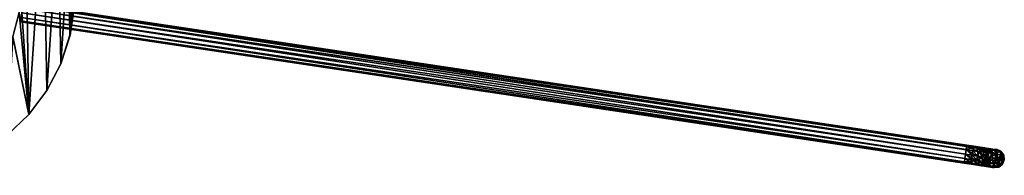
# Model space of a CAD drawing. Header units: millimetres. Extents: x 28 to 403, y -1162 to 452.
# Tile 3 of 44: x 237 to 400, y -1003 to -978. Entities that reach past the tile are written whole.
import ezdxf

# ---------------------------------------------------------------- set-up
doc = ezdxf.new("R2010")
doc.units = ezdxf.units.MM
doc.header["$LTSCALE"] = 25.4
doc.layers.get('0').update_dxf_attribs({"true_color": 0xff5454})

# ---------------------------------------------------------------- blocks, each defined once
blk = doc.blocks.new('VIPER-I-6641.STL')
at = {"color": 0}
mesh = blk.add_polyface(dxfattribs=at)
corners = [(198.22, -997.48, 227.37), (195.27, -974.51, 227.31), (194.52, -994.19, 227.36), (195.86, -978.58, 227.33), (197.25, -982.46, 227.34), (199.36, -985.99, 227.35), (202.41, -1000.12, 227.39), (202.12, -989.04, 227.36), (205.43, -991.5, 227.37), (206.98, -1002.03, 227.4), (209.15, -993.26, 227.39), (211.81, -1003.17, 227.41), (213.14, -994.27, 227.4), (216.75, -1003.49, 227.42), (217.25, -994.47, 227.4), (221.68, -1003, 227.43), (221.32, -993.87, 227.41), (225.2, -992.49, 227.42), (226.46, -1001.7, 227.44), (228.73, -990.38, 227.42), (230.97, -999.63, 227.44), (231.79, -987.62, 227.42), (235.07, -996.85, 227.45), (234.24, -984.31, 227.42), (236.01, -980.59, 227.41), (238.66, -993.44, 227.45), (237.01, -976.6, 227.4), (237.22, -972.49, 227.39), (237.96, -952.81, 227.35), (241.07, -956.66, 227.37), (241.63, -989.48, 227.44), (243.51, -960.98, 227.38), (243.92, -985.08, 227.44), (245.19, -965.64, 227.39), (245.44, -980.37, 227.43), (246.09, -970.51, 227.41), (246.18, -975.47, 227.42), (186.39, -976.48, 227.3), (187.04, -966.63, 227.28), (186.31, -971.53, 227.29), (187.29, -981.36, 227.31), (188.57, -961.92, 227.27), (188.98, -986.01, 227.33), (190.85, -957.52, 227.27), (191.41, -990.33, 227.34), (193.83, -953.56, 227.26), (195.47, -970.39, 227.31), (197.41, -950.14, 227.26), (196.48, -966.4, 227.3), (198.24, -962.68, 227.29), (201.52, -947.36, 227.26), (200.7, -959.38, 227.29), (203.75, -956.62, 227.29), (206.02, -945.29, 227.27), (207.28, -954.5, 227.29), (210.8, -943.99, 227.28), (211.16, -953.12, 227.3), (215.73, -943.5, 227.28), (215.23, -952.52, 227.3), (219.34, -952.73, 227.31), (220.67, -943.83, 227.3), (223.34, -953.73, 227.32), (225.5, -944.96, 227.31), (227.06, -955.5, 227.33), (230.07, -946.87, 227.32), (230.36, -957.95, 227.35), (234.26, -949.51, 227.34), (233.12, -961.01, 227.36), (235.23, -964.54, 227.37), (236.62, -968.42, 227.38)]
mesh.append_faces([[corners[k] for k in face] for face in [(35, 34, 36), (37, 38, 39)]], dxfattribs={"vtx0": -1, "color": 0})
mesh.append_faces([[corners[k] for k in face] for face in [(0, 1, 2), (1, 0, 3), (3, 0, 4), (4, 0, 5), (5, 6, 7), (7, 6, 8), (8, 9, 10), (10, 11, 12), (12, 13, 14), (14, 15, 16), (16, 15, 17), (17, 18, 19), (19, 20, 21), (21, 22, 23), (23, 22, 24), (24, 25, 26), (26, 25, 27), (28, 25, 29), (29, 30, 31), (31, 32, 33), (33, 34, 35), (38, 40, 41), (41, 42, 43), (43, 44, 45), (45, 46, 47), (47, 49, 50), (50, 52, 53), (53, 54, 55), (55, 56, 57), (57, 59, 60), (60, 61, 62), (62, 63, 64), (64, 65, 66), (66, 68, 28)]], dxfattribs={"vtx0": -1, "vtx1": -1, "color": 0})
mesh.append_faces([[corners[k] for k in face] for face in [(27, 25, 28), (45, 2, 1)]], dxfattribs={"vtx0": -1, "vtx1": -1, "vtx2": -1, "color": 0})
mesh.append_faces([[corners[k] for k in face] for face in [(5, 0, 6), (8, 6, 9), (10, 9, 11), (12, 11, 13), (14, 13, 15), (17, 15, 18), (19, 18, 20), (21, 20, 22), (24, 22, 25), (29, 25, 30), (31, 30, 32), (33, 32, 34), (38, 37, 40), (41, 40, 42), (43, 42, 44), (45, 44, 2), (45, 1, 46), (47, 46, 48), (47, 48, 49), (50, 49, 51), (50, 51, 52), (53, 52, 54), (55, 54, 56), (57, 56, 58), (57, 58, 59), (60, 59, 61), (62, 61, 63), (64, 63, 65), (66, 65, 67), (66, 67, 68), (28, 68, 69), (28, 69, 27)]], dxfattribs={"vtx0": -1, "vtx2": -1, "color": 0})
mesh = blk.add_polyface(dxfattribs=at)
corners = [(187.04, -966.63, 226.08), (186.39, -976.49, 226.1), (186.31, -971.53, 226.09), (187.29, -981.36, 226.11), (188.57, -961.92, 226.07), (188.98, -986.02, 226.13), (190.85, -957.52, 226.07), (191.41, -990.33, 226.14), (193.83, -953.56, 226.06), (194.52, -994.19, 226.16), (195.27, -974.51, 226.11), (195.47, -970.4, 226.11), (197.42, -950.14, 226.06), (196.48, -966.4, 226.1), (198.24, -962.68, 226.09), (201.52, -947.36, 226.06), (200.7, -959.38, 226.09), (203.75, -956.62, 226.09), (206.02, -945.3, 226.07), (207.29, -954.51, 226.09), (210.8, -944, 226.08), (211.16, -953.12, 226.1), (215.73, -943.5, 226.08), (215.24, -952.52, 226.1), (219.35, -952.73, 226.11), (220.68, -943.83, 226.1), (223.34, -953.74, 226.12), (225.5, -944.96, 226.11), (227.06, -955.5, 226.13), (230.07, -946.88, 226.12), (230.36, -957.96, 226.15), (234.26, -949.52, 226.14), (233.12, -961.01, 226.16), (235.24, -964.54, 226.17), (237.97, -952.81, 226.15), (236.62, -968.42, 226.18), (237.22, -972.49, 226.19), (198.22, -997.48, 226.17), (195.87, -978.58, 226.13), (197.25, -982.46, 226.14), (199.36, -985.99, 226.15), (202.42, -1000.12, 226.19), (202.12, -989.05, 226.16), (205.43, -991.5, 226.17), (206.99, -1002.04, 226.2), (209.15, -993.27, 226.19), (211.81, -1003.17, 226.21), (213.14, -994.27, 226.2), (216.75, -1003.5, 226.22), (217.25, -994.48, 226.2), (221.68, -1003, 226.23), (221.32, -993.88, 226.21), (225.2, -992.49, 226.22), (226.47, -1001.7, 226.24), (228.74, -990.38, 226.22), (230.97, -999.64, 226.24), (231.79, -987.62, 226.22), (235.07, -996.86, 226.25), (234.24, -984.32, 226.22), (236.01, -980.6, 226.21), (238.66, -993.44, 226.25), (237.01, -976.6, 226.2), (241.08, -956.67, 226.17), (241.63, -989.48, 226.24), (243.51, -960.98, 226.18), (243.92, -985.08, 226.24), (245.2, -965.64, 226.19), (245.45, -980.37, 226.23), (246.09, -970.51, 226.21), (246.18, -975.47, 226.22)]
mesh.append_faces([[corners[k] for k in face] for face in [(0, 1, 2), (67, 68, 69)]], dxfattribs={"vtx0": -1, "color": 0})
mesh.append_faces([[corners[k] for k in face] for face in [(1, 0, 3), (3, 4, 5), (5, 6, 7), (7, 8, 9), (10, 8, 11), (11, 12, 13), (13, 12, 14), (14, 15, 16), (16, 15, 17), (17, 18, 19), (19, 20, 21), (21, 22, 23), (23, 22, 24), (24, 25, 26), (26, 27, 28), (28, 29, 30), (30, 31, 32), (32, 31, 33), (33, 34, 35), (35, 34, 36), (37, 40, 41), (41, 43, 44), (44, 45, 46), (46, 47, 48), (48, 49, 50), (50, 52, 53), (53, 54, 55), (55, 56, 57), (57, 59, 60), (60, 62, 63), (63, 64, 65), (65, 66, 67)]], dxfattribs={"vtx0": -1, "vtx1": -1, "color": 0})
mesh.append_faces([[corners[k] for k in face] for face in [(9, 8, 10), (60, 36, 34)]], dxfattribs={"vtx0": -1, "vtx1": -1, "vtx2": -1, "color": 0})
mesh.append_faces([[corners[k] for k in face] for face in [(3, 0, 4), (5, 4, 6), (7, 6, 8), (11, 8, 12), (14, 12, 15), (17, 15, 18), (19, 18, 20), (21, 20, 22), (24, 22, 25), (26, 25, 27), (28, 27, 29), (30, 29, 31), (33, 31, 34), (10, 37, 9), (37, 10, 38), (37, 38, 39), (37, 39, 40), (41, 40, 42), (41, 42, 43), (44, 43, 45), (46, 45, 47), (48, 47, 49), (50, 49, 51), (50, 51, 52), (53, 52, 54), (55, 54, 56), (57, 56, 58), (57, 58, 59), (60, 59, 61), (60, 61, 36), (60, 34, 62), (63, 62, 64), (65, 64, 66), (67, 66, 68)]], dxfattribs={"vtx0": -1, "vtx2": -1, "color": 0})
mesh = blk.add_polyface(dxfattribs=at)
corners = [(237.26, -977.96, 225.38), (237.26, -977.96, 223.88), (237.23, -978.16, 224.63), (237.35, -977.42, 223.33), (237.34, -977.41, 225.93), (237.46, -976.68, 223.13), (237.45, -976.67, 226.13), (237.57, -975.93, 223.33), (237.56, -975.93, 225.93), (237.65, -975.39, 223.88), (237.64, -975.39, 225.38), (237.68, -975.19, 224.63)]
mesh.append_faces([[corners[k] for k in face] for face in [(0, 1, 2), (9, 10, 11)]], dxfattribs={"vtx0": -1, "color": 0})
mesh.append_faces([[corners[k] for k in face] for face in [(1, 0, 3), (3, 4, 5), (5, 6, 7), (7, 8, 9)]], dxfattribs={"vtx0": -1, "vtx1": -1, "color": 0})
mesh.append_faces([[corners[k] for k in face] for face in [(3, 0, 4), (5, 4, 6), (7, 6, 8), (9, 8, 10)]], dxfattribs={"vtx0": -1, "vtx2": -1, "color": 0})
mesh = blk.add_polyface(dxfattribs=at)
corners = [(393.73, -999.26, 226.29), (237.64, -975.39, 225.38), (237.56, -975.93, 225.93), (393.81, -998.72, 225.74)]
mesh.append_faces([[corners[k] for k in face] for face in [(0, 1, 2), (1, 0, 3)]], dxfattribs={"vtx0": -1, "color": 0})
mesh = blk.add_polyface(dxfattribs=at)
corners = [(237.65, -975.39, 223.88), (393.74, -999.27, 223.7), (237.57, -975.93, 223.33), (393.82, -998.73, 224.24)]
mesh.append_faces([[corners[k] for k in face] for face in [(0, 1, 2), (1, 0, 3)]], dxfattribs={"vtx0": -1, "color": 0})
mesh = blk.add_polyface(dxfattribs=at)
corners = [(237.64, -975.39, 225.38), (393.85, -998.53, 224.99), (237.68, -975.19, 224.63), (393.81, -998.72, 225.74)]
mesh.append_faces([[corners[k] for k in face] for face in [(0, 1, 2), (1, 0, 3)]], dxfattribs={"vtx0": -1, "color": 0})
mesh = blk.add_polyface(dxfattribs=at)
corners = [(237.68, -975.19, 224.63), (393.82, -998.73, 224.24), (237.65, -975.39, 223.88), (393.85, -998.53, 224.99)]
mesh.append_faces([[corners[k] for k in face] for face in [(0, 1, 2), (1, 0, 3)]], dxfattribs={"vtx0": -1, "color": 0})
mesh = blk.add_polyface(dxfattribs=at)
corners = [(246.18, -975.47, 226.22), (245.44, -980.37, 227.43), (245.45, -980.37, 226.23), (246.18, -975.47, 227.42)]
mesh.append_faces([[corners[k] for k in face] for face in [(0, 1, 2), (1, 0, 3)]], dxfattribs={"vtx0": -1, "color": 0})
mesh = blk.add_polyface(dxfattribs=at)
corners = [(393.43, -1001.29, 225.75), (237.34, -977.41, 225.93), (237.26, -977.96, 225.38), (393.51, -1000.75, 226.3)]
mesh.append_faces([[corners[k] for k in face] for face in [(0, 1, 2), (1, 0, 3)]], dxfattribs={"vtx0": -1, "color": 0})
mesh = blk.add_polyface(dxfattribs=at)
corners = [(237.35, -977.42, 223.33), (393.43, -1001.3, 224.25), (237.26, -977.96, 223.88), (393.52, -1000.75, 223.7)]
mesh.append_faces([[corners[k] for k in face] for face in [(0, 1, 2), (1, 0, 3)]], dxfattribs={"vtx0": -1, "color": 0})
mesh = blk.add_polyface(dxfattribs=at)
corners = [(393.51, -1000.75, 226.3), (237.45, -976.67, 226.13), (237.34, -977.41, 225.93), (393.62, -1000.01, 226.5)]
mesh.append_faces([[corners[k] for k in face] for face in [(0, 1, 2), (1, 0, 3)]], dxfattribs={"vtx0": -1, "color": 0})
mesh = blk.add_polyface(dxfattribs=at)
corners = [(237.46, -976.68, 223.13), (393.52, -1000.75, 223.7), (237.35, -977.42, 223.33), (393.63, -1000.01, 223.5)]
mesh.append_faces([[corners[k] for k in face] for face in [(0, 1, 2), (1, 0, 3)]], dxfattribs={"vtx0": -1, "color": 0})
mesh = blk.add_polyface(dxfattribs=at)
corners = [(393.62, -1000.01, 226.5), (237.56, -975.93, 225.93), (237.45, -976.67, 226.13), (393.73, -999.26, 226.29)]
mesh.append_faces([[corners[k] for k in face] for face in [(0, 1, 2), (1, 0, 3)]], dxfattribs={"vtx0": -1, "color": 0})
mesh = blk.add_polyface(dxfattribs=at)
corners = [(237.57, -975.93, 223.33), (393.63, -1000.01, 223.5), (237.46, -976.68, 223.13), (393.74, -999.27, 223.7)]
mesh.append_faces([[corners[k] for k in face] for face in [(0, 1, 2), (1, 0, 3)]], dxfattribs={"vtx0": -1, "color": 0})
mesh = blk.add_polyface(dxfattribs=at)
corners = [(393.43, -1001.3, 224.25), (237.23, -978.16, 224.63), (237.26, -977.96, 223.88), (393.4, -1001.49, 225)]
mesh.append_faces([[corners[k] for k in face] for face in [(0, 1, 2), (1, 0, 3)]], dxfattribs={"vtx0": -1, "color": 0})
mesh = blk.add_polyface(dxfattribs=at)
corners = [(393.4, -1001.49, 225), (237.26, -977.96, 225.38), (237.23, -978.16, 224.63), (393.43, -1001.29, 225.75)]
mesh.append_faces([[corners[k] for k in face] for face in [(0, 1, 2), (1, 0, 3)]], dxfattribs={"vtx0": -1, "color": 0})
mesh = blk.add_polyface(dxfattribs=at)
corners = [(245.45, -980.37, 226.23), (243.92, -985.08, 227.44), (243.92, -985.08, 226.24), (245.44, -980.37, 227.43)]
mesh.append_faces([[corners[k] for k in face] for face in [(0, 1, 2), (1, 0, 3)]], dxfattribs={"vtx0": -1, "color": 0})
mesh = blk.add_polyface(dxfattribs=at)
corners = [(243.92, -985.08, 226.24), (241.63, -989.48, 227.44), (241.63, -989.48, 226.24), (243.92, -985.08, 227.44)]
mesh.append_faces([[corners[k] for k in face] for face in [(0, 1, 2), (1, 0, 3)]], dxfattribs={"vtx0": -1, "color": 0})
mesh = blk.add_polyface(dxfattribs=at)
corners = [(241.63, -989.48, 226.24), (238.66, -993.44, 227.45), (238.66, -993.44, 226.25), (241.63, -989.48, 227.44)]
mesh.append_faces([[corners[k] for k in face] for face in [(0, 1, 2), (1, 0, 3)]], dxfattribs={"vtx0": -1, "color": 0})
mesh = blk.add_polyface(dxfattribs=at)
corners = [(238.66, -993.44, 227.45), (235.07, -996.86, 226.25), (238.66, -993.44, 226.25), (235.07, -996.85, 227.45)]
mesh.append_faces([[corners[k] for k in face] for face in [(0, 1, 2), (1, 0, 3)]], dxfattribs={"vtx0": -1, "color": 0})
mesh = blk.add_polyface(dxfattribs=at)
corners = [(393.81, -998.72, 225.74), (395.37, -998.75, 225.24), (393.85, -998.53, 224.99), (395.11, -998.92, 225.95)]
mesh.append_faces([[corners[k] for k in face] for face in [(0, 1, 2), (1, 0, 3)]], dxfattribs={"vtx0": -1, "color": 0})
mesh = blk.add_polyface(dxfattribs=at)
corners = [(393.85, -998.53, 224.99), (395.57, -998.99, 224.53), (393.82, -998.73, 224.24), (395.37, -998.75, 225.24)]
mesh.append_faces([[corners[k] for k in face] for face in [(0, 1, 2), (1, 0, 3)]], dxfattribs={"vtx0": -1, "color": 0})
mesh = blk.add_polyface(dxfattribs=at)
corners = [(394.64, -1000.92, 226.48), (393.62, -1000.01, 226.5), (393.51, -1000.75, 226.3), (394.69, -1000.16, 226.67)]
mesh.append_faces([[corners[k] for k in face] for face in [(0, 1, 2), (1, 0, 3)]], dxfattribs={"vtx0": -1, "color": 0})
mesh = blk.add_polyface(dxfattribs=at)
corners = [(393.63, -1000.01, 223.5), (395.44, -1001.04, 224.01), (393.52, -1000.75, 223.7), (395.61, -1000.31, 223.82)]
mesh.append_faces([[corners[k] for k in face] for face in [(0, 1, 2), (1, 0, 3)]], dxfattribs={"vtx0": -1, "color": 0})
mesh = blk.add_polyface(dxfattribs=at)
corners = [(394.69, -1000.16, 226.67), (393.73, -999.26, 226.29), (393.62, -1000.01, 226.5), (394.86, -999.43, 226.48)]
mesh.append_faces([[corners[k] for k in face] for face in [(0, 1, 2), (1, 0, 3)]], dxfattribs={"vtx0": -1, "color": 0})
mesh = blk.add_polyface(dxfattribs=at)
corners = [(393.74, -999.27, 223.7), (395.61, -1000.31, 223.82), (393.63, -1000.01, 223.5), (395.66, -999.56, 224.01)]
mesh.append_faces([[corners[k] for k in face] for face in [(0, 1, 2), (1, 0, 3)]], dxfattribs={"vtx0": -1, "color": 0})
mesh = blk.add_polyface(dxfattribs=at)
corners = [(393.73, -999.26, 226.29), (395.11, -998.92, 225.95), (393.81, -998.72, 225.74), (394.86, -999.43, 226.48)]
mesh.append_faces([[corners[k] for k in face] for face in [(0, 1, 2), (1, 0, 3)]], dxfattribs={"vtx0": -1, "color": 0})
mesh = blk.add_polyface(dxfattribs=at)
corners = [(393.82, -998.73, 224.24), (395.66, -999.56, 224.01), (393.74, -999.27, 223.7), (395.57, -998.99, 224.53)]
mesh.append_faces([[corners[k] for k in face] for face in [(0, 1, 2), (1, 0, 3)]], dxfattribs={"vtx0": -1, "color": 0})
mesh = blk.add_polyface(dxfattribs=at)
corners = [(395.66, -1001.07, 227.01), (394.69, -1000.16, 226.67), (394.64, -1000.92, 226.48), (395.65, -1000.31, 227.17)]
mesh.append_faces([[corners[k] for k in face] for face in [(0, 1, 2), (1, 0, 3)]], dxfattribs={"vtx0": -1, "color": 0})
mesh = blk.add_polyface(dxfattribs=at)
corners = [(395.65, -1000.31, 227.17), (394.86, -999.43, 226.48), (394.69, -1000.16, 226.67), (395.88, -999.58, 227.01)]
mesh.append_faces([[corners[k] for k in face] for face in [(0, 1, 2), (1, 0, 3)]], dxfattribs={"vtx0": -1, "color": 0})
mesh = blk.add_polyface(dxfattribs=at)
corners = [(394.86, -999.43, 226.48), (396.28, -999.09, 226.56), (395.11, -998.92, 225.95), (395.88, -999.58, 227.01)]
mesh.append_faces([[corners[k] for k in face] for face in [(0, 1, 2), (1, 0, 3)]], dxfattribs={"vtx0": -1, "color": 0})
mesh = blk.add_polyface(dxfattribs=at)
corners = [(395.11, -998.92, 225.95), (396.75, -998.96, 225.95), (395.37, -998.75, 225.24), (396.28, -999.09, 226.56)]
mesh.append_faces([[corners[k] for k in face] for face in [(0, 1, 2), (1, 0, 3)]], dxfattribs={"vtx0": -1, "color": 0})
mesh = blk.add_polyface(dxfattribs=at)
corners = [(395.37, -998.75, 225.24), (397.16, -999.22, 225.35), (395.57, -998.99, 224.53), (396.75, -998.96, 225.95)]
mesh.append_faces([[corners[k] for k in face] for face in [(0, 1, 2), (1, 0, 3)]], dxfattribs={"vtx0": -1, "color": 0})
mesh = blk.add_polyface(dxfattribs=at)
corners = [(395.61, -1000.31, 223.82), (397.17, -1001.3, 224.91), (395.44, -1001.04, 224.01), (397.4, -1000.57, 224.75)]
mesh.append_faces([[corners[k] for k in face] for face in [(0, 1, 2), (1, 0, 3)]], dxfattribs={"vtx0": -1, "color": 0})
mesh = blk.add_polyface(dxfattribs=at)
corners = [(395.57, -998.99, 224.53), (397.4, -999.81, 224.91), (395.66, -999.56, 224.01), (397.16, -999.22, 225.35)]
mesh.append_faces([[corners[k] for k in face] for face in [(0, 1, 2), (1, 0, 3)]], dxfattribs={"vtx0": -1, "color": 0})
mesh = blk.add_polyface(dxfattribs=at)
corners = [(395.66, -999.56, 224.01), (397.4, -1000.57, 224.75), (395.61, -1000.31, 223.82), (397.4, -999.81, 224.91)]
mesh.append_faces([[corners[k] for k in face] for face in [(0, 1, 2), (1, 0, 3)]], dxfattribs={"vtx0": -1, "color": 0})
mesh = blk.add_polyface(dxfattribs=at)
corners = [(396.42, -1000.42, 227.95), (395.88, -999.58, 227.01), (395.65, -1000.31, 227.17), (396.69, -999.7, 227.83)]
mesh.append_faces([[corners[k] for k in face] for face in [(0, 1, 2), (1, 0, 3)]], dxfattribs={"vtx0": -1, "color": 0})
mesh = blk.add_polyface(dxfattribs=at)
corners = [(396.42, -1000.42, 227.95), (395.66, -1001.07, 227.01), (396.47, -1001.19, 227.83), (395.65, -1000.31, 227.17)]
mesh.append_faces([[corners[k] for k in face] for face in [(0, 1, 2), (1, 0, 3)]], dxfattribs={"vtx0": -1, "color": 0})
mesh = blk.add_polyface(dxfattribs=at)
corners = [(395.88, -999.58, 227.01), (397.21, -999.23, 227.5), (396.28, -999.09, 226.56), (396.69, -999.7, 227.83)]
mesh.append_faces([[corners[k] for k in face] for face in [(0, 1, 2), (1, 0, 3)]], dxfattribs={"vtx0": -1, "color": 0})
mesh = blk.add_polyface(dxfattribs=at)
corners = [(396.28, -999.09, 226.56), (397.84, -999.12, 227.06), (396.75, -998.96, 225.95), (397.21, -999.23, 227.5)]
mesh.append_faces([[corners[k] for k in face] for face in [(0, 1, 2), (1, 0, 3)]], dxfattribs={"vtx0": -1, "color": 0})
mesh = blk.add_polyface(dxfattribs=at)
corners = [(397.21, -999.78, 228.86), (396.42, -1000.42, 227.95), (396.91, -1000.49, 228.92), (396.69, -999.7, 227.83)]
mesh.append_faces([[corners[k] for k in face] for face in [(0, 1, 2), (1, 0, 3)]], dxfattribs={"vtx0": -1, "color": 0})
mesh = blk.add_polyface(dxfattribs=at)
corners = [(396.69, -999.7, 227.83), (397.81, -999.31, 228.69), (397.21, -999.23, 227.5), (397.21, -999.78, 228.86)]
mesh.append_faces([[corners[k] for k in face] for face in [(0, 1, 2), (1, 0, 3)]], dxfattribs={"vtx0": -1, "color": 0})
mesh = blk.add_polyface(dxfattribs=at)
corners = [(396.75, -998.96, 225.95), (398.41, -999.41, 226.62), (397.16, -999.22, 225.35), (397.84, -999.12, 227.06)]
mesh.append_faces([[corners[k] for k in face] for face in [(0, 1, 2), (1, 0, 3)]], dxfattribs={"vtx0": -1, "color": 0})
mesh = blk.add_polyface(dxfattribs=at)
corners = [(397.38, -999.8, 230), (396.91, -1000.49, 228.92), (397.08, -1000.51, 230), (397.21, -999.78, 228.86)]
mesh.append_faces([[corners[k] for k in face] for face in [(0, 1, 2), (1, 0, 3)]], dxfattribs={"vtx0": -1, "color": 0})
mesh = blk.add_polyface(dxfattribs=at)
corners = [(397.11, -1001.23, 255.4), (397.33, -999.74, 255.4), (397.02, -1000.46, 255.4), (397.57, -1001.85, 255.41), (397.96, -999.28, 255.4), (398.29, -1002.16, 255.41), (398.73, -999.19, 255.4), (399.06, -1002.07, 255.41), (399.44, -999.5, 255.4), (399.68, -1001.61, 255.41), (399.9, -1000.13, 255.41), (399.99, -1000.9, 255.41)]
mesh.append_faces([[corners[k] for k in face] for face in [(0, 1, 2), (10, 9, 11)]], dxfattribs={"vtx0": -1, "color": 0})
mesh.append_faces([[corners[k] for k in face] for face in [(1, 3, 4), (4, 5, 6), (6, 7, 8), (8, 9, 10)]], dxfattribs={"vtx0": -1, "vtx1": -1, "color": 0})
mesh.append_faces([[corners[k] for k in face] for face in [(1, 0, 3), (4, 3, 5), (6, 5, 7), (8, 7, 9)]], dxfattribs={"vtx0": -1, "vtx2": -1, "color": 0})
mesh = blk.add_polyface(dxfattribs=at)
corners = [(397.02, -1000.46, 255.4), (397.38, -999.8, 230), (397.08, -1000.51, 230), (397.33, -999.74, 255.4)]
mesh.append_faces([[corners[k] for k in face] for face in [(0, 1, 2), (1, 0, 3)]], dxfattribs={"vtx0": -1, "color": 0})
mesh = blk.add_polyface(dxfattribs=at)
corners = [(397.16, -999.22, 225.35), (398.77, -1000.02, 226.3), (397.4, -999.81, 224.91), (398.41, -999.41, 226.62)]
mesh.append_faces([[corners[k] for k in face] for face in [(0, 1, 2), (1, 0, 3)]], dxfattribs={"vtx0": -1, "color": 0})
mesh = blk.add_polyface(dxfattribs=at)
corners = [(397.21, -999.23, 227.5), (398.54, -999.22, 228.46), (397.84, -999.12, 227.06), (397.81, -999.31, 228.69)]
mesh.append_faces([[corners[k] for k in face] for face in [(0, 1, 2), (1, 0, 3)]], dxfattribs={"vtx0": -1, "color": 0})
mesh = blk.add_polyface(dxfattribs=at)
corners = [(397.21, -999.78, 228.86), (398.01, -999.34, 230), (397.81, -999.31, 228.69), (397.38, -999.8, 230)]
mesh.append_faces([[corners[k] for k in face] for face in [(0, 1, 2), (1, 0, 3)]], dxfattribs={"vtx0": -1, "color": 0})
mesh = blk.add_polyface(dxfattribs=at)
corners = [(397.33, -999.74, 255.4), (398.01, -999.34, 230), (397.38, -999.8, 230), (397.96, -999.28, 255.4)]
mesh.append_faces([[corners[k] for k in face] for face in [(0, 1, 2), (1, 0, 3)]], dxfattribs={"vtx0": -1, "color": 0})
mesh = blk.add_polyface(dxfattribs=at)
corners = [(397.4, -1000.57, 224.75), (398.77, -1000.02, 226.3), (398.82, -1000.78, 226.19), (397.4, -999.81, 224.91)]
mesh.append_faces([[corners[k] for k in face] for face in [(0, 1, 2), (1, 0, 3)]], dxfattribs={"vtx0": -1, "color": 0})
mesh = blk.add_polyface(dxfattribs=at)
corners = [(397.81, -999.31, 228.69), (398.78, -999.25, 230), (398.54, -999.22, 228.46), (398.01, -999.34, 230)]
mesh.append_faces([[corners[k] for k in face] for face in [(0, 1, 2), (1, 0, 3)]], dxfattribs={"vtx0": -1, "color": 0})
mesh = blk.add_polyface(dxfattribs=at)
corners = [(397.84, -999.12, 227.06), (399.22, -999.52, 228.23), (398.41, -999.41, 226.62), (398.54, -999.22, 228.46)]
mesh.append_faces([[corners[k] for k in face] for face in [(0, 1, 2), (1, 0, 3)]], dxfattribs={"vtx0": -1, "color": 0})
mesh = blk.add_polyface(dxfattribs=at)
corners = [(397.96, -999.28, 255.4), (398.78, -999.25, 230), (398.01, -999.34, 230), (398.73, -999.19, 255.4)]
mesh.append_faces([[corners[k] for k in face] for face in [(0, 1, 2), (1, 0, 3)]], dxfattribs={"vtx0": -1, "color": 0})
mesh = blk.add_polyface(dxfattribs=at)
corners = [(398.77, -1000.02, 226.3), (399.22, -999.52, 228.23), (399.65, -1000.15, 228.06), (398.41, -999.41, 226.62)]
mesh.append_faces([[corners[k] for k in face] for face in [(0, 1, 2), (1, 0, 3)]], dxfattribs={"vtx0": -1, "color": 0})
mesh = blk.add_polyface(dxfattribs=at)
corners = [(398.54, -999.22, 228.46), (399.49, -999.56, 230.01), (399.22, -999.52, 228.23), (398.78, -999.25, 230)]
mesh.append_faces([[corners[k] for k in face] for face in [(0, 1, 2), (1, 0, 3)]], dxfattribs={"vtx0": -1, "color": 0})
mesh = blk.add_polyface(dxfattribs=at)
corners = [(398.73, -999.19, 255.4), (399.49, -999.56, 230.01), (398.78, -999.25, 230), (399.44, -999.5, 255.4)]
mesh.append_faces([[corners[k] for k in face] for face in [(0, 1, 2), (1, 0, 3)]], dxfattribs={"vtx0": -1, "color": 0})
mesh = blk.add_polyface(dxfattribs=at)
corners = [(398.82, -1000.78, 226.19), (399.65, -1000.15, 228.06), (399.73, -1000.92, 228), (398.77, -1000.02, 226.3)]
mesh.append_faces([[corners[k] for k in face] for face in [(0, 1, 2), (1, 0, 3)]], dxfattribs={"vtx0": -1, "color": 0})
mesh = blk.add_polyface(dxfattribs=at)
corners = [(399.65, -1000.15, 228.06), (399.49, -999.56, 230.01), (399.95, -1000.19, 230.01), (399.22, -999.52, 228.23)]
mesh.append_faces([[corners[k] for k in face] for face in [(0, 1, 2), (1, 0, 3)]], dxfattribs={"vtx0": -1, "color": 0})
mesh = blk.add_polyface(dxfattribs=at)
corners = [(399.49, -999.56, 230.01), (399.9, -1000.13, 255.41), (399.95, -1000.19, 230.01), (399.44, -999.5, 255.4)]
mesh.append_faces([[corners[k] for k in face] for face in [(0, 1, 2), (1, 0, 3)]], dxfattribs={"vtx0": -1, "color": 0})
mesh = blk.add_polyface(dxfattribs=at)
corners = [(399.73, -1000.92, 228), (399.95, -1000.19, 230.01), (400.04, -1000.96, 230.01), (399.65, -1000.15, 228.06)]
mesh.append_faces([[corners[k] for k in face] for face in [(0, 1, 2), (1, 0, 3)]], dxfattribs={"vtx0": -1, "color": 0})
mesh = blk.add_polyface(dxfattribs=at)
corners = [(399.95, -1000.19, 230.01), (399.99, -1000.9, 255.41), (400.04, -1000.96, 230.01), (399.9, -1000.13, 255.41)]
mesh.append_faces([[corners[k] for k in face] for face in [(0, 1, 2), (1, 0, 3)]], dxfattribs={"vtx0": -1, "color": 0})
mesh = blk.add_polyface(dxfattribs=at)
corners = [(394.93, -1001.72, 225.25), (393.43, -1001.29, 225.75), (393.4, -1001.49, 225), (394.73, -1001.49, 225.96)]
mesh.append_faces([[corners[k] for k in face] for face in [(0, 1, 2), (1, 0, 3)]], dxfattribs={"vtx0": -1, "color": 0})
mesh = blk.add_polyface(dxfattribs=at)
corners = [(395.19, -1001.56, 224.53), (393.4, -1001.49, 225), (393.43, -1001.3, 224.25), (394.93, -1001.72, 225.25)]
mesh.append_faces([[corners[k] for k in face] for face in [(0, 1, 2), (1, 0, 3)]], dxfattribs={"vtx0": -1, "color": 0})
mesh = blk.add_polyface(dxfattribs=at)
corners = [(394.73, -1001.49, 225.96), (393.51, -1000.75, 226.3), (393.43, -1001.29, 225.75), (394.64, -1000.92, 226.48)]
mesh.append_faces([[corners[k] for k in face] for face in [(0, 1, 2), (1, 0, 3)]], dxfattribs={"vtx0": -1, "color": 0})
mesh = blk.add_polyface(dxfattribs=at)
corners = [(395.44, -1001.04, 224.01), (393.43, -1001.3, 224.25), (393.52, -1000.75, 223.7), (395.19, -1001.56, 224.53)]
mesh.append_faces([[corners[k] for k in face] for face in [(0, 1, 2), (1, 0, 3)]], dxfattribs={"vtx0": -1, "color": 0})
mesh = blk.add_polyface(dxfattribs=at)
corners = [(395.9, -1001.66, 226.57), (394.64, -1000.92, 226.48), (394.73, -1001.49, 225.96), (395.66, -1001.07, 227.01)]
mesh.append_faces([[corners[k] for k in face] for face in [(0, 1, 2), (1, 0, 3)]], dxfattribs={"vtx0": -1, "color": 0})
mesh = blk.add_polyface(dxfattribs=at)
corners = [(396.31, -1001.92, 225.96), (394.73, -1001.49, 225.96), (394.93, -1001.72, 225.25), (395.9, -1001.66, 226.57)]
mesh.append_faces([[corners[k] for k in face] for face in [(0, 1, 2), (1, 0, 3)]], dxfattribs={"vtx0": -1, "color": 0})
mesh = blk.add_polyface(dxfattribs=at)
corners = [(396.77, -1001.79, 225.35), (394.93, -1001.72, 225.25), (395.19, -1001.56, 224.53), (396.31, -1001.92, 225.96)]
mesh.append_faces([[corners[k] for k in face] for face in [(0, 1, 2), (1, 0, 3)]], dxfattribs={"vtx0": -1, "color": 0})
mesh = blk.add_polyface(dxfattribs=at)
corners = [(397.17, -1001.3, 224.91), (395.19, -1001.56, 224.53), (395.44, -1001.04, 224.01), (396.77, -1001.79, 225.35)]
mesh.append_faces([[corners[k] for k in face] for face in [(0, 1, 2), (1, 0, 3)]], dxfattribs={"vtx0": -1, "color": 0})
mesh = blk.add_polyface(dxfattribs=at)
corners = [(396.83, -1001.8, 227.51), (395.66, -1001.07, 227.01), (395.9, -1001.66, 226.57), (396.47, -1001.19, 227.83)]
mesh.append_faces([[corners[k] for k in face] for face in [(0, 1, 2), (1, 0, 3)]], dxfattribs={"vtx0": -1, "color": 0})
mesh = blk.add_polyface(dxfattribs=at)
corners = [(397.4, -1002.09, 227.07), (395.9, -1001.66, 226.57), (396.31, -1001.92, 225.96), (396.83, -1001.8, 227.51)]
mesh.append_faces([[corners[k] for k in face] for face in [(0, 1, 2), (1, 0, 3)]], dxfattribs={"vtx0": -1, "color": 0})
mesh = blk.add_polyface(dxfattribs=at)
corners = [(398.03, -1001.98, 226.63), (396.31, -1001.92, 225.96), (396.77, -1001.79, 225.35), (397.4, -1002.09, 227.07)]
mesh.append_faces([[corners[k] for k in face] for face in [(0, 1, 2), (1, 0, 3)]], dxfattribs={"vtx0": -1, "color": 0})
mesh = blk.add_polyface(dxfattribs=at)
corners = [(396.91, -1000.49, 228.92), (396.47, -1001.19, 227.83), (396.99, -1001.26, 228.86), (396.42, -1000.42, 227.95)]
mesh.append_faces([[corners[k] for k in face] for face in [(0, 1, 2), (1, 0, 3)]], dxfattribs={"vtx0": -1, "color": 0})
mesh = blk.add_polyface(dxfattribs=at)
corners = [(396.99, -1001.26, 228.86), (396.83, -1001.8, 227.51), (397.42, -1001.88, 228.69), (396.47, -1001.19, 227.83)]
mesh.append_faces([[corners[k] for k in face] for face in [(0, 1, 2), (1, 0, 3)]], dxfattribs={"vtx0": -1, "color": 0})
mesh = blk.add_polyface(dxfattribs=at)
corners = [(398.55, -1001.5, 226.31), (396.77, -1001.79, 225.35), (397.17, -1001.3, 224.91), (398.03, -1001.98, 226.63)]
mesh.append_faces([[corners[k] for k in face] for face in [(0, 1, 2), (1, 0, 3)]], dxfattribs={"vtx0": -1, "color": 0})
mesh = blk.add_polyface(dxfattribs=at)
corners = [(398.1, -1002.19, 228.47), (396.83, -1001.8, 227.51), (397.4, -1002.09, 227.07), (397.42, -1001.88, 228.69)]
mesh.append_faces([[corners[k] for k in face] for face in [(0, 1, 2), (1, 0, 3)]], dxfattribs={"vtx0": -1, "color": 0})
mesh = blk.add_polyface(dxfattribs=at)
corners = [(397.08, -1000.51, 230), (396.99, -1001.26, 228.86), (397.16, -1001.29, 230.01), (396.91, -1000.49, 228.92)]
mesh.append_faces([[corners[k] for k in face] for face in [(0, 1, 2), (1, 0, 3)]], dxfattribs={"vtx0": -1, "color": 0})
mesh = blk.add_polyface(dxfattribs=at)
corners = [(397.16, -1001.29, 230.01), (397.42, -1001.88, 228.69), (397.63, -1001.91, 230.01), (396.99, -1001.26, 228.86)]
mesh.append_faces([[corners[k] for k in face] for face in [(0, 1, 2), (1, 0, 3)]], dxfattribs={"vtx0": -1, "color": 0})
mesh = blk.add_polyface(dxfattribs=at)
corners = [(397.11, -1001.23, 255.4), (397.08, -1000.51, 230), (397.16, -1001.29, 230.01), (397.02, -1000.46, 255.4)]
mesh.append_faces([[corners[k] for k in face] for face in [(0, 1, 2), (1, 0, 3)]], dxfattribs={"vtx0": -1, "color": 0})
mesh = blk.add_polyface(dxfattribs=at)
corners = [(397.57, -1001.85, 255.41), (397.16, -1001.29, 230.01), (397.63, -1001.91, 230.01), (397.11, -1001.23, 255.4)]
mesh.append_faces([[corners[k] for k in face] for face in [(0, 1, 2), (1, 0, 3)]], dxfattribs={"vtx0": -1, "color": 0})
mesh = blk.add_polyface(dxfattribs=at)
corners = [(397.4, -1000.57, 224.75), (398.55, -1001.5, 226.31), (397.17, -1001.3, 224.91), (398.82, -1000.78, 226.19)]
mesh.append_faces([[corners[k] for k in face] for face in [(0, 1, 2), (1, 0, 3)]], dxfattribs={"vtx0": -1, "color": 0})
mesh = blk.add_polyface(dxfattribs=at)
corners = [(398.34, -1002.22, 230.01), (397.42, -1001.88, 228.69), (398.1, -1002.19, 228.47), (397.63, -1001.91, 230.01)]
mesh.append_faces([[corners[k] for k in face] for face in [(0, 1, 2), (1, 0, 3)]], dxfattribs={"vtx0": -1, "color": 0})
mesh = blk.add_polyface(dxfattribs=at)
corners = [(398.34, -1002.22, 230.01), (397.57, -1001.85, 255.41), (397.63, -1001.91, 230.01), (398.29, -1002.16, 255.41)]
mesh.append_faces([[corners[k] for k in face] for face in [(0, 1, 2), (1, 0, 3)]], dxfattribs={"vtx0": -1, "color": 0})
mesh = blk.add_polyface(dxfattribs=at)
corners = [(399.43, -1001.63, 228.07), (398.03, -1001.98, 226.63), (398.55, -1001.5, 226.31), (398.83, -1002.09, 228.23)]
mesh.append_faces([[corners[k] for k in face] for face in [(0, 1, 2), (1, 0, 3)]], dxfattribs={"vtx0": -1, "color": 0})
mesh = blk.add_polyface(dxfattribs=at)
corners = [(398.55, -1001.5, 226.31), (399.73, -1000.92, 228), (399.43, -1001.63, 228.07), (398.82, -1000.78, 226.19)]
mesh.append_faces([[corners[k] for k in face] for face in [(0, 1, 2), (1, 0, 3)]], dxfattribs={"vtx0": -1, "color": 0})
mesh = blk.add_polyface(dxfattribs=at)
corners = [(399.73, -1001.67, 230.01), (398.83, -1002.09, 228.23), (399.43, -1001.63, 228.07), (399.11, -1002.13, 230.01)]
mesh.append_faces([[corners[k] for k in face] for face in [(0, 1, 2), (1, 0, 3)]], dxfattribs={"vtx0": -1, "color": 0})
mesh = blk.add_polyface(dxfattribs=at)
corners = [(399.73, -1001.67, 230.01), (399.06, -1002.07, 255.41), (399.11, -1002.13, 230.01), (399.68, -1001.61, 255.41)]
mesh.append_faces([[corners[k] for k in face] for face in [(0, 1, 2), (1, 0, 3)]], dxfattribs={"vtx0": -1, "color": 0})
mesh = blk.add_polyface(dxfattribs=at)
corners = [(399.43, -1001.63, 228.07), (400.04, -1000.96, 230.01), (399.73, -1001.67, 230.01), (399.73, -1000.92, 228)]
mesh.append_faces([[corners[k] for k in face] for face in [(0, 1, 2), (1, 0, 3)]], dxfattribs={"vtx0": -1, "color": 0})
mesh = blk.add_polyface(dxfattribs=at)
corners = [(400.04, -1000.96, 230.01), (399.68, -1001.61, 255.41), (399.73, -1001.67, 230.01), (399.99, -1000.9, 255.41)]
mesh.append_faces([[corners[k] for k in face] for face in [(0, 1, 2), (1, 0, 3)]], dxfattribs={"vtx0": -1, "color": 0})
mesh = blk.add_polyface(dxfattribs=at)
corners = [(398.83, -1002.09, 228.23), (397.4, -1002.09, 227.07), (398.03, -1001.98, 226.63), (398.1, -1002.19, 228.47)]
mesh.append_faces([[corners[k] for k in face] for face in [(0, 1, 2), (1, 0, 3)]], dxfattribs={"vtx0": -1, "color": 0})
mesh = blk.add_polyface(dxfattribs=at)
corners = [(399.11, -1002.13, 230.01), (398.1, -1002.19, 228.47), (398.83, -1002.09, 228.23), (398.34, -1002.22, 230.01)]
mesh.append_faces([[corners[k] for k in face] for face in [(0, 1, 2), (1, 0, 3)]], dxfattribs={"vtx0": -1, "color": 0})
mesh = blk.add_polyface(dxfattribs=at)
corners = [(399.11, -1002.13, 230.01), (398.29, -1002.16, 255.41), (398.34, -1002.22, 230.01), (399.06, -1002.07, 255.41)]
mesh.append_faces([[corners[k] for k in face] for face in [(0, 1, 2), (1, 0, 3)]], dxfattribs={"vtx0": -1, "color": 0})
blk = doc.blocks.new('Grupuj#2')
at = {"color": 250, "true_color": 0x262626}
blk.add_blockref('VIPER-I-6641.STL', (-27.83, 1162.29, 0.78), dxfattribs=at)

msp = doc.modelspace()

# ---------------------------------------------------------------- block references
at = {"color": 0}
msp.add_blockref('Grupuj#2', (27.83, -1162.29, -0.78), dxfattribs=at)

doc.saveas('drawing.dxf')
